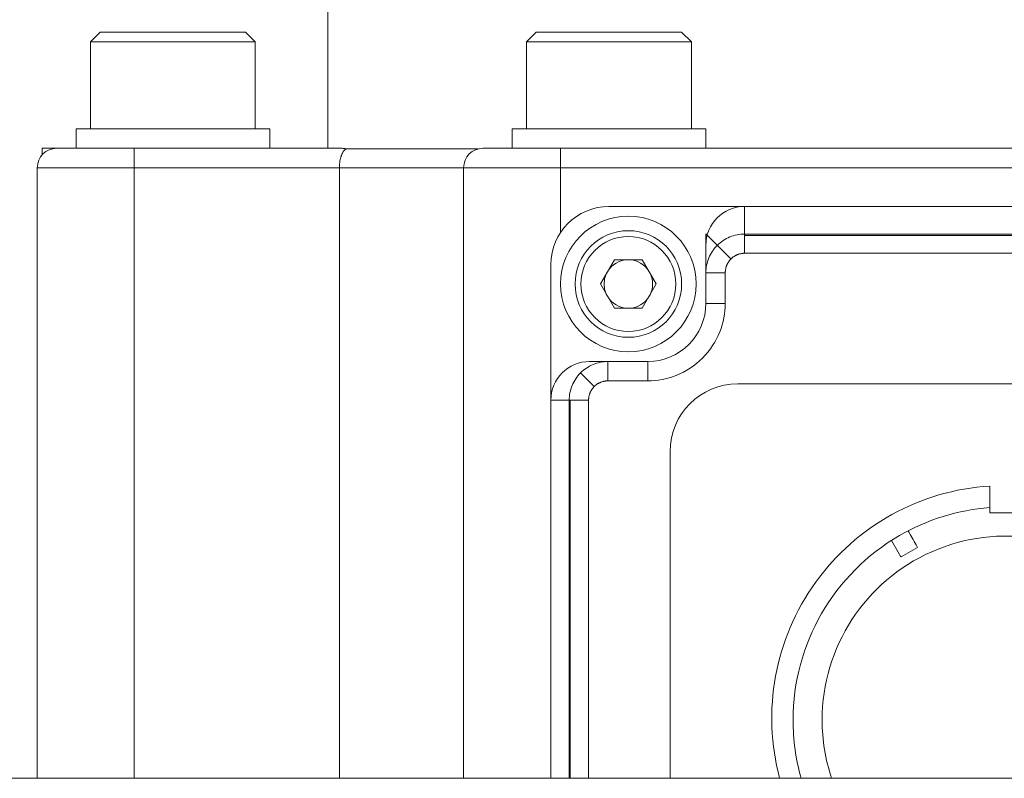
# Model space of a CAD drawing. Header units: millimetres. Extents: x 35469 to 44263, y -24881 to -16268.
# Tile 131 of 231: x 42854 to 42905, y -23871 to -23832. Entities that reach past the tile are written whole.
import ezdxf

# ---------------------------------------------------------------- set-up
doc = ezdxf.new("R2010")
doc.units = ezdxf.units.MM
doc.header["$LTSCALE"] = 0.3175
doc.layers.add('1轮廓实线层', color=7, linetype='Continuous', lineweight=18)

msp = doc.modelspace()

# ---------------------------------------------------------------- linework, layer by layer
at = {"layer": '1轮廓实线层'}
for p, q in [((42869.897, -23826.734), (42869.897, -23838.734)), ((42858.147, -23832.734), (42857.647, -23833.234)), ((42861.897, -23832.734), (42858.147, -23832.734)), ((42865.647, -23832.734), (42861.897, -23832.734)), ((42866.147, -23833.234), (42865.647, -23832.734)), ((42880.647, -23832.734), (42880.147, -23833.234)), ((42884.397, -23832.734), (42880.647, -23832.734)), ((42888.147, -23832.734), (42884.397, -23832.734)), ((42888.647, -23833.234), (42888.147, -23832.734)), ((42857.647, -23833.234), (42857.647, -23837.734)), ((42857.647, -23833.234), (42861.897, -23833.234)), ((42861.897, -23833.234), (42866.147, -23833.234)), ((42866.147, -23837.734), (42866.147, -23833.234)), ((42880.147, -23833.234), (42880.147, -23837.734)), ((42880.147, -23833.234), (42884.397, -23833.234)), ((42884.397, -23833.234), (42888.647, -23833.234)), ((42888.647, -23837.734), (42888.647, -23833.234)), ((42856.897, -23837.734), (42856.897, -23838.734)), ((42861.897, -23837.734), (42856.897, -23837.734)), ((42866.897, -23837.734), (42861.897, -23837.734)), ((42866.897, -23838.734), (42866.897, -23837.734)), ((42879.397, -23837.734), (42879.397, -23838.734)), ((42884.397, -23837.734), (42879.397, -23837.734)), ((42889.397, -23837.734), (42884.397, -23837.734)), ((42889.397, -23838.734), (42889.397, -23837.734)), ((42855.147, -23838.734), (42855.147, -23839.073)), ((42855.897, -23838.734), (42855.147, -23838.734)), ((42870.631, -23838.734), (42859.897, -23838.734)), ((42859.897, -23838.734), (42859.897, -23839.734)), ((42881.897, -23838.734), (42910.07, -23838.734)), ((42881.897, -23838.734), (42881.897, -23839.734)), ((42854.897, -23871.235), (42854.897, -23839.734)), ((42854.897, -23839.734), (42854.897, -23871.235)), ((42859.897, -23839.734), (42854.897, -23839.734)), ((42859.897, -23839.734), (42870.488, -23839.734)), ((42859.897, -23871.235), (42859.897, -23839.734)), ((42870.488, -23839.734), (42870.488, -23871.235)), ((42876.897, -23839.734), (42870.488, -23839.734)), ((42881.897, -23839.734), (42876.897, -23839.734)), ((42876.897, -23839.734), (42876.897, -23871.235)), ((42881.897, -23839.734), (42957.897, -23839.734)), ((42891.397, -23841.734), (42884.397, -23841.734)), ((42918.397, -23841.734), (42891.397, -23841.734)), ((42891.397, -23841.734), (42891.397, -23843.156)), ((42890.689, -23844.444), (42889.397, -23843.152)), ((42889.397, -23843.152), (42889.397, -23845.179)), ((42891.397, -23843.156), (42918.397, -23843.156)), ((42891.397, -23843.156), (42891.397, -23844.152)), ((42918.397, -23843.234), (42891.397, -23843.234)), ((42889.397, -23845.156), (42889.397, -23843.741)), ((42883.953, -23845.734), (42884.675, -23844.484)), ((42884.675, -23844.484), (42886.118, -23844.484)), ((42886.118, -23844.484), (42886.84, -23845.734)), ((42891.397, -23844.152), (42918.397, -23844.152)), ((42881.397, -23844.734), (42881.397, -23851.734)), ((42889.397, -23845.156), (42889.397, -23846.734)), ((42889.397, -23846.734), (42889.397, -23845.156)), ((42890.397, -23845.156), (42889.397, -23845.156)), ((42890.397, -23846.734), (42890.397, -23845.156)), ((42884.675, -23846.984), (42883.953, -23845.734)), ((42886.84, -23845.734), (42886.118, -23846.984)), ((42886.118, -23846.984), (42884.675, -23846.984)), ((42889.397, -23846.734), (42890.397, -23846.734)), ((42883.4, -23849.734), (42884.343, -23849.734)), ((42886.397, -23849.734), (42884.343, -23849.734)), ((42884.343, -23849.734), (42886.397, -23849.734)), ((42884.343, -23849.734), (42884.343, -23850.734)), ((42886.397, -23850.734), (42886.397, -23849.734)), ((42882.928, -23850.321), (42883.633, -23851.026)), ((42884.343, -23850.734), (42886.397, -23850.734)), ((42891.047, -23850.884), (42918.547, -23850.884)), ((42881.397, -23851.734), (42881.397, -23871.234)), ((42882.343, -23851.734), (42881.397, -23851.734)), ((42882.343, -23871.234), (42882.343, -23851.734)), ((42883.341, -23851.734), (42882.343, -23851.734)), ((42882.397, -23851.734), (42882.397, -23871.234)), ((42883.341, -23871.234), (42883.341, -23851.734)), ((42887.547, -23871.234), (42887.547, -23854.384)), ((42904.047, -23856.158), (42904.047, -23857.534)), ((42904.047, -23857.534), (42905.547, -23857.534)), ((42898.969, -23858.968), (42899.39, -23859.696)), ((42899.483, -23859.813), (42900.31, -23859.335)), ((42834.897, -23871.234), (42932.397, -23871.234)), ((42932.397, -23871.234), (42834.897, -23871.234))]:
    msp.add_line(p, q, dxfattribs=at)
msp.add_circle((42885.397, -23845.734), 2.75, dxfattribs=at)
for centre, radius, start, end in [((42855.897, -23839.734), 1, 90, 180), ((42877.897, -23839.734), 1, 90, 180), ((42884.397, -23844.734), 3, 90, 180), ((42885.397, -23845.734), 3.5, 90, 180), ((42885.397, -23845.734), 3.5, 0, 90), ((42885.397, -23845.734), 2.45, 90, 180), ((42885.397, -23845.734), 2.45, 0, 90), ((42885.397, -23845.734), 1.25, 90, 150), ((42885.397, -23845.734), 1.25, 30, 90), ((42885.397, -23845.734), 1.25, 150, 180), ((42885.397, -23845.734), 1.25, 0, 30), ((42885.397, -23845.734), 3.5, 180, 270), ((42885.397, -23845.734), 2.45, 180, 270), ((42885.397, -23845.734), 1.25, 180, 210), ((42885.397, -23845.734), 3.5, 270, 0), ((42885.397, -23845.734), 2.45, 270, 0), ((42885.397, -23845.734), 1.25, 330, 0), ((42885.397, -23845.734), 1.25, 210, 270), ((42885.397, -23845.734), 1.25, 270, 330), ((42886.397, -23846.734), 3, 270, 0), ((42886.397, -23846.734), 3, 270, 0), ((42891.047, -23854.384), 3.5, 90, 180), ((42904.797, -23868.134), 12, 93.5833, 194.9733), ((42904.897, -23868.234), 11, 94.4265, 120), ((42904.897, -23868.234), 11, 120, 180), ((42904.897, -23868.234), 9.5, 341.595, 180), ((42904.897, -23868.234), 11, 180, 195.8273), ((42904.897, -23868.234), 9.5, 180, 198.4106)]:
    msp.add_arc(centre, radius, start, end, dxfattribs=at)
for centre, major_axis, ratio, start_param, end_param in [((42891.397, -23843.741), (0, -2.007), 0.996347, 3.141593, 4.712389), ((42883.4, -23851.734), (-2.003, 0), 0.998371, 4.712389, 6.283185)]:
    msp.add_ellipse(centre, major_axis=major_axis, ratio=ratio, start_param=start_param, end_param=end_param, dxfattribs=at)
for points in [[(42856.013, -23838.734), (42855.974, -23838.734), (42855.936, -23838.734), (42855.897, -23838.734)], [(42870.616, -23838.734), (42867.043, -23838.734), (42863.47, -23838.734), (42859.897, -23838.734)], [(42870.833, -23838.763), (42870.761, -23838.744), (42870.689, -23838.734), (42870.616, -23838.734)], [(42910.07, -23838.734), (42900.679, -23838.734), (42891.288, -23838.734), (42881.897, -23838.734)], [(42854.897, -23839.734), (42854.897, -23850.235), (42854.897, -23860.735), (42854.897, -23871.236)], [(42881.897, -23843.075), (42881.897, -23841.961), (42881.897, -23840.848), (42881.897, -23839.734)], [(42900.256, -23859.196), (42900.116, -23858.953), (42899.976, -23858.71), (42899.835, -23858.468)], [(42835.397, -23871.234), (42845.897, -23871.234), (42856.397, -23871.234), (42866.897, -23871.234)], [(42866.897, -23871.234), (42856.397, -23871.234), (42845.897, -23871.234), (42835.397, -23871.234)], [(42835.397, -23871.234), (42845.897, -23871.234), (42856.397, -23871.234), (42866.897, -23871.234)], [(42892.897, -23871.234), (42884.23, -23871.234), (42875.563, -23871.234), (42866.897, -23871.234)], [(42866.897, -23871.234), (42875.563, -23871.234), (42884.23, -23871.234), (42892.897, -23871.234)]]:
    msp.add_open_spline(points, degree=3, dxfattribs=at)
for points, knots in [([(42859.897, -23838.734), (42858.85, -23838.734), (42857.809, -23838.734), (42856.328, -23838.734), (42855.897, -23838.734), (42855.897, -23838.734)], [0, 0, 0, 0, 0.500165, 0.500165, 1, 1, 1, 1]), ([(42870.488, -23839.734), (42870.488, -23839.676), (42870.49, -23839.619), (42870.497, -23839.534), (42870.5, -23839.506), (42870.505, -23839.464), (42870.506, -23839.451), (42870.51, -23839.423), (42870.512, -23839.409), (42870.523, -23839.342), (42870.534, -23839.291), (42870.553, -23839.217), (42870.56, -23839.194), (42870.571, -23839.159), (42870.574, -23839.147), (42870.582, -23839.125), (42870.586, -23839.114), (42870.606, -23839.06), (42870.623, -23839.021), (42870.651, -23838.966), (42870.661, -23838.949), (42870.681, -23838.917), (42870.691, -23838.901), (42870.722, -23838.858), (42870.744, -23838.834), (42870.778, -23838.803), (42870.789, -23838.794), (42870.806, -23838.781), (42870.812, -23838.777), (42870.821, -23838.771), (42870.825, -23838.769), (42870.83, -23838.766), (42870.833, -23838.765), (42870.834, -23838.764), (42870.836, -23838.763)], [0, 0, 0, 0, 0.125, 0.125, 0.1875, 0.1875, 0.21875, 0.21875, 0.25, 0.25, 0.375, 0.375, 0.4375, 0.4375, 0.46875, 0.46875, 0.5, 0.5, 0.625, 0.625, 0.6875, 0.6875, 0.75, 0.75, 0.875, 0.875, 0.9375, 0.9375, 0.96875, 0.96875, 0.984375, 0.992188, 0.992188, 1, 1, 1, 1]), ([(42877.654, -23838.764), (42876.436, -23838.764), (42875.256, -23838.763), (42872.98, -23838.763), (42871.885, -23838.763), (42870.836, -23838.763)], [0, 0, 0, 0, 0.5, 0.5, 1, 1, 1, 1]), ([(42881.897, -23838.734), (42880.85, -23838.734), (42879.809, -23838.734), (42878.328, -23838.734), (42877.897, -23838.734), (42877.897, -23838.734)], [0, 0, 0, 0, 0.500165, 0.500165, 1, 1, 1, 1]), ([(42889.397, -23845.156), (42889.397, -23845.025), (42889.41, -23844.894), (42889.461, -23844.638), (42889.499, -23844.512), (42889.599, -23844.271), (42889.661, -23844.155), (42889.807, -23843.937), (42889.89, -23843.836), (42890.075, -23843.651), (42890.177, -23843.567), (42890.394, -23843.422), (42890.51, -23843.359), (42890.752, -23843.259), (42890.878, -23843.221), (42891.135, -23843.169), (42891.266, -23843.156), (42891.397, -23843.156)], [0, 0, 0, 0, 0.125, 0.125, 0.25, 0.25, 0.375, 0.375, 0.5, 0.5, 0.625, 0.625, 0.75, 0.75, 0.875, 0.875, 1, 1, 1, 1]), ([(42890.397, -23845.156), (42890.397, -23845.151), (42890.397, -23845.143), (42890.398, -23845.129), (42890.398, -23845.116), (42890.4, -23845.102), (42890.401, -23845.084), (42890.403, -23845.062), (42890.406, -23845.037), (42890.411, -23845.001), (42890.42, -23844.952), (42890.433, -23844.893), (42890.448, -23844.839), (42890.463, -23844.797), (42890.474, -23844.769), (42890.484, -23844.747), (42890.496, -23844.721), (42890.512, -23844.689), (42890.535, -23844.648), (42890.563, -23844.604), (42890.592, -23844.562), (42890.618, -23844.528), (42890.642, -23844.499), (42890.667, -23844.47), (42890.687, -23844.449), (42890.702, -23844.433), (42890.715, -23844.42), (42890.731, -23844.404), (42890.75, -23844.386), (42890.77, -23844.369), (42890.796, -23844.348), (42890.833, -23844.322), (42890.879, -23844.294), (42890.924, -23844.27), (42890.961, -23844.251), (42890.992, -23844.238), (42891.022, -23844.225), (42891.059, -23844.211), (42891.107, -23844.194), (42891.165, -23844.177), (42891.223, -23844.164), (42891.269, -23844.157), (42891.301, -23844.154), (42891.325, -23844.152), (42891.349, -23844.152), (42891.373, -23844.151), (42891.389, -23844.152), (42891.397, -23844.152)], [0, 0, 0, 0, 0.00838, 0.016736, 0.025068, 0.033377, 0.045014, 0.058856, 0.074885, 0.093081, 0.128046, 0.169099, 0.208588, 0.23629, 0.252292, 0.265657, 0.283665, 0.306297, 0.333535, 0.373518, 0.406064, 0.430341, 0.454614, 0.478887, 0.503168, 0.510029, 0.521292, 0.536969, 0.553865, 0.57063, 0.587259, 0.617764, 0.657559, 0.688949, 0.715278, 0.736551, 0.752767, 0.778403, 0.810823, 0.850139, 0.893636, 0.924014, 0.939105, 0.954247, 0.969442, 0.984691, 1, 1, 1, 1]), ([(42890.397, -23846.734), (42890.397, -23847.243), (42890.303, -23847.734), (42889.929, -23848.679), (42889.615, -23849.173), (42888.835, -23849.953), (42888.371, -23850.255), (42887.367, -23850.652), (42886.905, -23850.734), (42886.397, -23850.734)], [0, 0, 0, 0, 0.25, 0.25, 0.5, 0.5, 0.75, 0.75, 1, 1, 1, 1]), ([(42882.343, -23851.734), (42882.343, -23851.603), (42882.356, -23851.472), (42882.407, -23851.216), (42882.446, -23851.09), (42882.546, -23850.848), (42882.608, -23850.732), (42882.753, -23850.514), (42882.837, -23850.412), (42883.022, -23850.227), (42883.124, -23850.144), (42883.341, -23849.998), (42883.457, -23849.936), (42883.699, -23849.836), (42883.825, -23849.798), (42884.081, -23849.747), (42884.212, -23849.734), (42884.343, -23849.734)], [0, 0, 0, 0, 0.125, 0.125, 0.25, 0.25, 0.375, 0.375, 0.5, 0.5, 0.625, 0.625, 0.75, 0.75, 0.875, 0.875, 1, 1, 1, 1]), ([(42883.341, -23851.734), (42883.341, -23851.73), (42883.342, -23851.721), (42883.342, -23851.708), (42883.343, -23851.695), (42883.344, -23851.681), (42883.346, -23851.664), (42883.348, -23851.642), (42883.351, -23851.617), (42883.356, -23851.581), (42883.364, -23851.532), (42883.377, -23851.474), (42883.393, -23851.419), (42883.407, -23851.378), (42883.418, -23851.349), (42883.428, -23851.327), (42883.438, -23851.305), (42883.449, -23851.284), (42883.46, -23851.263), (42883.471, -23851.242), (42883.484, -23851.221), (42883.496, -23851.201), (42883.509, -23851.181), (42883.523, -23851.161), (42883.536, -23851.144), (42883.55, -23851.125), (42883.568, -23851.101), (42883.589, -23851.076), (42883.608, -23851.055), (42883.62, -23851.042), (42883.629, -23851.032), (42883.637, -23851.024), (42883.646, -23851.015), (42883.659, -23851.002), (42883.676, -23850.985), (42883.696, -23850.967), (42883.716, -23850.949), (42883.743, -23850.929), (42883.78, -23850.903), (42883.825, -23850.875), (42883.869, -23850.851), (42883.906, -23850.833), (42883.936, -23850.82), (42883.967, -23850.807), (42884.003, -23850.793), (42884.051, -23850.776), (42884.108, -23850.76), (42884.166, -23850.747), (42884.213, -23850.74), (42884.245, -23850.737), (42884.269, -23850.735), (42884.294, -23850.734), (42884.318, -23850.733), (42884.335, -23850.734), (42884.343, -23850.734)], [0, 0, 0, 0, 0.008227, 0.01643, 0.02461, 0.032768, 0.044155, 0.057883, 0.073932, 0.092283, 0.127135, 0.168195, 0.20729, 0.234874, 0.251029, 0.266278, 0.281511, 0.29673, 0.311937, 0.327132, 0.342318, 0.357494, 0.372661, 0.387822, 0.402975, 0.413507, 0.432965, 0.461353, 0.47515, 0.486427, 0.495182, 0.501414, 0.507654, 0.519488, 0.536929, 0.554094, 0.570942, 0.58747, 0.617722, 0.657153, 0.688166, 0.714213, 0.735298, 0.751417, 0.776785, 0.809, 0.848174, 0.891577, 0.92207, 0.937543, 0.95307, 0.968653, 0.984295, 1, 1, 1, 1]), ([(42900.256, -23859.196), (42900.268, -23859.218), (42900.279, -23859.24), (42900.297, -23859.286), (42900.305, -23859.31), (42900.31, -23859.335)], [0, 0, 0, 0, 0.5, 0.5, 1, 1, 1, 1]), ([(42899.483, -23859.813), (42899.465, -23859.795), (42899.447, -23859.777), (42899.416, -23859.738), (42899.402, -23859.718), (42899.39, -23859.696)], [0, 0, 0, 0, 0.5, 0.5, 1, 1, 1, 1])]:
    msp.add_open_spline(points, degree=3, knots=knots, dxfattribs=at)

doc.saveas('drawing.dxf')
